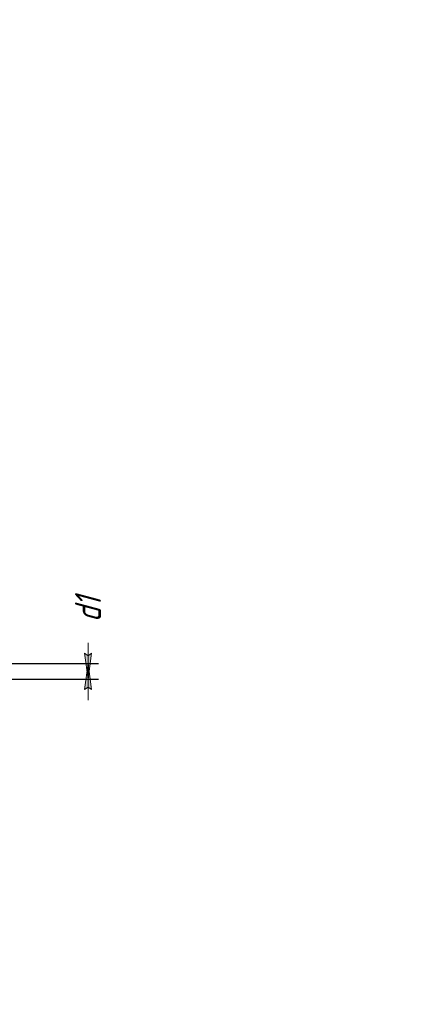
# Model space of a CAD drawing. Header units: millimetres. Extents: x 0 to 297, y 0 to 420.
# Tile 15 of 15: x 222 to 297, y 231 to 420. Entities that reach past the tile are written whole.
import ezdxf

# ---------------------------------------------------------------- set-up
doc = ezdxf.new("R2010")
doc.units = ezdxf.units.MM
doc.linetypes.add('K5LT_THIN', pattern=[0])
doc.layers.add('Системный слой', color=7, linetype='Continuous')
doc.styles.add('KDIMTEXTSTYLE', font='GOST_AU.SHX', dxfattribs={"width": 0.96, "oblique": 15, "height": 5})
doc.dimstyles.new('KDIMSTYLE (0.25)', dxfattribs={"dimtxt": 5, "dimasz": 1, "dimexe": 2, "dimexo": 0, "dimgap": 1, "dimtad": 1, "dimlfac": 4, "dimtxsty": 'KDIMTEXTSTYLE', "dimsah": 1, "dimcen": 0, "dimdle": 1, "dimadec": 0, "dimazin": 0, "dimtfac": 0.667, "dimtmove": 0, "dimatfit": 3, "dimfxl": 1, "dimtvp": 1, "dimtolj": 1, "dimtzin": 0, "dimarcsym": 0})

# ---------------------------------------------------------------- blocks, each defined once
blk = doc.blocks.new('KDIMARROW_02')
at = {"layer": 'Системный слой'}
blk.add_hatch(color=0, dxfattribs=at).paths.add_polyline_path([(4.5, 0), (5, 0.66), (0, 0), (5, -0.66)])
at = {"layer": 'Системный слой', "color": 0, "linetype": 'K5LT_THIN', "lineweight": 18}
for p, q in [((0, 0), (-1, 0)), ((5, 0.66), (0, 0)), ((0, 0), (5, -0.66)), ((0, 0), (7, 0)), ((4.5, 0), (5, 0.66)), ((5, -0.66), (4.5, 0))]:
    blk.add_line(p, q, dxfattribs=at)

msp = doc.modelspace()

# ---------------------------------------------------------------- dimensions: what is measured, and where the dimension line sits
at = {"layer": 'Системный слой', "color": 7}
msp.add_linear_dim(base=(234.8337, 293.5753), p1=(180.835, 296.5753), p2=(180.835, 293.5753), angle=90, location=(234.8337, 306.9327), text='\\H5.0;\\W0.965;\\Q15;\\H5.0;\\W0.965;\\Q15;\\Q15;d1', dimstyle='KDIMSTYLE (0.25)', override={"dimexo": 0, "dimblk1": 'KDIMARROW_02', "dimblk2": 'KDIMARROW_02', "dimse1": 0, "dimse2": 0, "dimclrt": 7, "dimtolj": 1}, dxfattribs=at).render()

doc.saveas('drawing.dxf')
